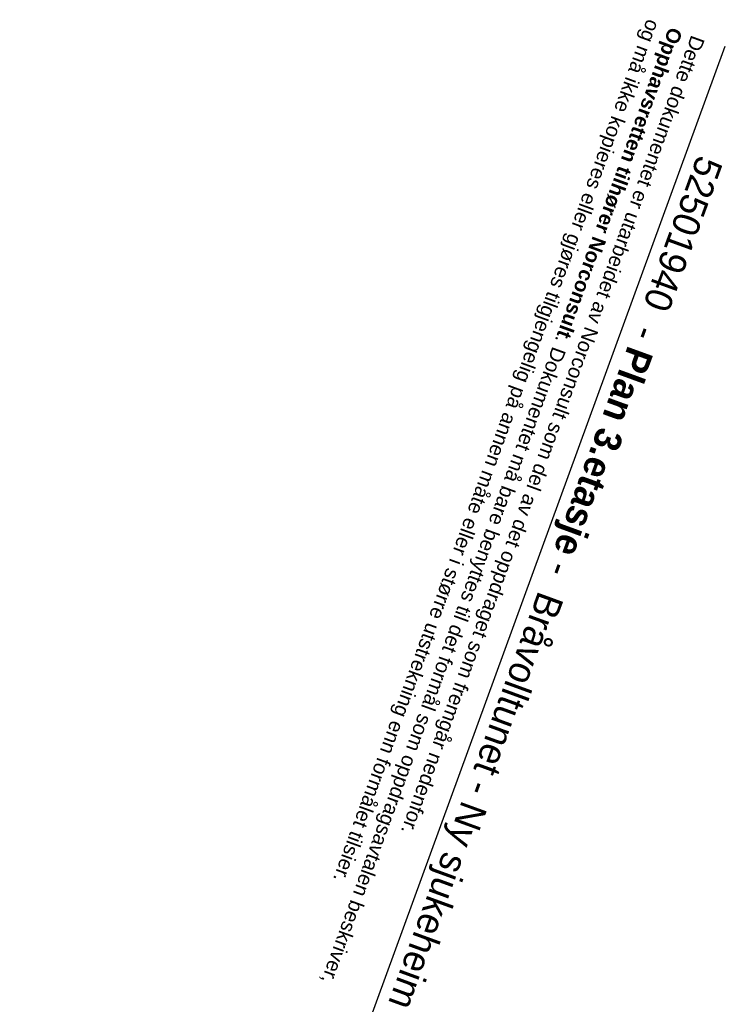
# Model space of a CAD drawing. Header units: millimetres. Extents: x 112481703 to 112588218, y 1264621066 to 1264714063.
# Tile 2 of 81: x 112490850 to 112498677, y 1264653973 to 1264664901. Entities that reach past the tile are written whole.
import ezdxf

# ---------------------------------------------------------------- set-up
doc = ezdxf.new("R2010")
doc.units = ezdxf.units.MM
doc.header["$LTSCALE"] = 0.5
doc.header["$MEASUREMENT"] = 0
doc.linetypes.add('PLINE', pattern=[0])
doc.styles.add('GENERATED_STYLE_1', font='arial.ttf')
doc.styles.add('GENERATED_STYLE_3', font='GOTHIC.TTF')

msp = doc.modelspace()

# ---------------------------------------------------------------- linework, layer by layer
at = {"linetype": 'PLINE'}
msp.add_line((112498673, 1264664603), (112490850, 1264643160), dxfattribs=at)

# ---------------------------------------------------------------- texts
at = {"linetype": 'Continuous', "insert": (112498453, 1264664684), "char_height": 160, "attachment_point": 1, "rotation": 249.956, "line_spacing_factor": 0.982798, "style": 'GENERATED_STYLE_1'}
msp.add_mtext('\\A1;{\\pql;\\fArial|b0|i0|c0|p0;\\W1.000000;Dette dokumentet er utarbeidet av Norconsult som del av det oppdraget som fremgår nedenfor. \\P\\pql;\\fArial|b1|i0|c0|p0;\\W1.000000;Opphavsretten tilhører Norconsult\\fArial|b0|i0|c0|p0;\\W1.000000;. Dokumentet må bare benyttes til det formål som oppdragsavtalen beskriver, \\P\\pql;\\fArial|b0|i0|c0|p0;\\W1.000000;og må ikke kopieres eller gjøres tilgjengelig på annen måte eller i større utstrekning enn formålet tilsier.}', dxfattribs=at)
at = {"linetype": 'Continuous', "insert": (112492984, 1264648906), "char_height": 300, "attachment_point": 9, "rotation": 249.956, "style": 'GENERATED_STYLE_3'}
msp.add_mtext('\\A1;{\\pqr;\\fCentury Gothic|b0|i0|c0|p0;\\W1.000000;52501940\\fCentury Gothic|b0|i0|c0|p0;\\W1.000000;  - \\fCentury Gothic|b1|i0|c0|p0;\\W1.000000;Plan 3.etasje \\fCentury Gothic|b0|i0|c0|p0;\\W1.000000;-  \\fCentury Gothic|b0|i0|c0|p0;\\W1.000000;Bråvolltunet - Ny sjukeheim Kinsarvik\\fCentury Gothic|b0|i0|c0|p0;\\W1.000000; - \\fCentury Gothic|b0|i0|c0|p0;\\W1.000000;03.09.2026\\fCentury Gothic|b0|i0|c0|p0;\\W1.000000; - \\fCentury Gothic|b0|i0|c0|p0;\\W1.000000;DWG}', dxfattribs=at)

doc.saveas('drawing.dxf')
